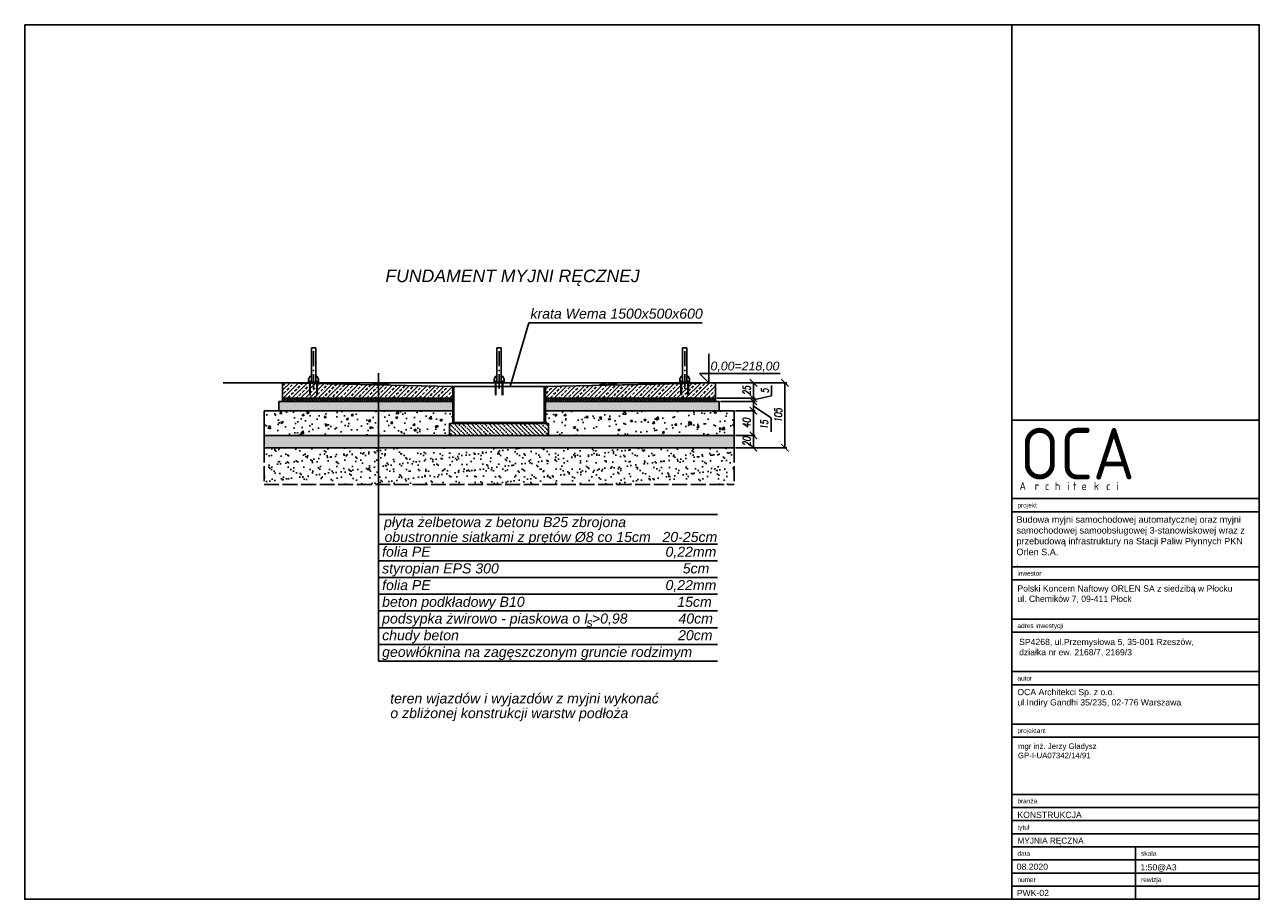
# Model space of a CAD drawing. Extents: x 0 to 4029, y 0 to 1415.
# Tile 1 of 4: x 0 to 1996, y 0 to 1415. Entities that reach past the tile are written whole.
import ezdxf

# ---------------------------------------------------------------- set-up
doc = ezdxf.new("R2010")
doc.units = 0
doc.header["$LTSCALE"] = 2
doc.header["$MEASUREMENT"] = 0
doc.linetypes.add('ACAD_ISO02W100', pattern=[15, 12, -3])
doc.linetypes.add('ACAD_ISO10W100', pattern=[18.5, 12, -3, 0.5, -3])
doc.layers.get('0').update_dxf_attribs({"linetype": 'CONTINUOUS'})
doc.layers.get('DEFPOINTS').update_dxf_attribs({"linetype": 'CONTINUOUS'})
for name, color, linetype in [('05 - tekst', 1, 'CONTINUOUS'), ('05-grafika', 251, 'CONTINUOUS'), ('100_rzut', 3, 'CONTINUOUS'), ('CIENKIE', 6, 'CONTINUOUS'), ('GRUBE', 2, 'CONTINUOUS'), ('OCA a1 architektura$0$05-tekst', 1, 'CONTINUOUS'), ('OSIE', 1, 'ACAD_ISO10W100'), ('PRZERYWANE', 4, 'ACAD_ISO02W100'), ('WYMIARY', 3, 'CONTINUOUS')]:
    doc.layers.add(name, color=color, linetype=linetype)
doc.styles.add('N', font='simplex.shx', dxfattribs={"width": 0.75, "oblique": 10})
doc.styles.add('OCA a1 architektura$0$ramka1-1', font='arial.ttf', dxfattribs={"height": 2})
doc.styles.add('ramka1-1', font='arial.ttf', dxfattribs={"height": 2})
doc.styles.add('STYLE1', font='ariali.ttf')
doc.dimstyles.get("Standard").update_dxf_attribs({"dimtxt": 0.18, "dimasz": 0.18, "dimexe": 0.18, "dimexo": 0.0625, "dimgap": 0.09, "dimtad": 0, "dimtih": 1, "dimtoh": 1, "dimdec": 4, "dimzin": 0, "dimdsep": 46, "dimtxsty": 'Standard', "dimcen": 0.09, "dimadec": 0, "dimazin": 0, "dimtfac": 1, "dimtdec": 4, "dimtofl": 0, "dimtmove": 0, "dimatfit": 3, "dimfxl": 1, "dimtolj": 1, "dimtzin": 0, "dimarcsym": 0})
pattern_1 = [(135, (-10074.921, -701.975), (-9.7227182, 2.6516504), [12.5, -2.5, 0, -2.5])]

# ---------------------------------------------------------------- blocks, each defined once
blk = doc.blocks.new('_ArchTick')
at = {"layer": 'WYMIARY', "color": 0, "const_width": 0.15}
blk.add_lwpolyline([(-0.5, -0.5), (0.5, 0.5)], dxfattribs=at)
blk = doc.blocks.new('*D116')
at = {"layer": 'DEFPOINTS', "color": 0}
for p in [(1147, 750.5), (1178.2, 750.5), (1147, 730.5)]:
    blk.add_point(p, dxfattribs=at)
at = {"layer": 'WYMIARY', "color": 3, "lineweight": -2}
for p, q in [((1149, 750.5), (1181.2, 750.5)), ((1178.2, 730.5), (1178.2, 750.5)), ((1149, 730.5), (1181.2, 730.5))]:
    blk.add_line(p, q, dxfattribs=at)
at = {"layer": 'WYMIARY', "color": 3, "lineweight": -2, "xscale": 12, "yscale": 12, "zscale": 12}
for p, rotation in [((1178.2, 750.5), 90), ((1178.2, 730.5), 270)]:
    blk.add_blockref('_ArchTick', p, dxfattribs=dict(at, rotation=rotation))
at = {"layer": 'WYMIARY', "color": 3, "insert": (1167.2, 740.5), "char_height": 12, "attachment_point": 5, "rotation": 90, "style": 'N'}
blk.add_mtext('20', dxfattribs=at)
blk = doc.blocks.new('*D117')
at = {"layer": 'DEFPOINTS', "color": 0}
for p in [(1147, 790.5), (1178.2, 790.5), (1147, 750.5)]:
    blk.add_point(p, dxfattribs=at)
at = {"layer": 'WYMIARY', "color": 3, "lineweight": -2}
for p, q in [((1149, 790.5), (1181.2, 790.5)), ((1178.2, 750.5), (1178.2, 790.5)), ((1149, 750.5), (1181.2, 750.5))]:
    blk.add_line(p, q, dxfattribs=at)
at = {"layer": 'WYMIARY', "color": 3, "lineweight": -2, "xscale": 12, "yscale": 12, "zscale": 12}
for p, rotation in [((1178.2, 790.5), 90), ((1178.2, 750.5), 270)]:
    blk.add_blockref('_ArchTick', p, dxfattribs=dict(at, rotation=rotation))
at = {"layer": 'WYMIARY', "color": 3, "insert": (1167.2, 770.5), "char_height": 12, "attachment_point": 5, "rotation": 90, "style": 'N'}
blk.add_mtext('40', dxfattribs=at)
blk = doc.blocks.new('*D118')
at = {"layer": 'DEFPOINTS', "color": 0}
for p in [(1123, 805.5), (1178.2, 805.5), (1147, 790.5)]:
    blk.add_point(p, dxfattribs=at)
at = {"layer": 'WYMIARY', "color": 3, "lineweight": -2}
for p, q in [((1125, 805.5), (1181.2, 805.5)), ((1178.2, 790.5), (1178.2, 805.5)), ((1149, 790.5), (1181.2, 790.5)), ((1178.2, 798), (1206.7, 778.8)), ((1206.7, 778.8), (1206.7, 756.4))]:
    blk.add_line(p, q, dxfattribs=at)
at = {"layer": 'WYMIARY', "color": 3, "lineweight": -2, "xscale": 12, "yscale": 12, "zscale": 12}
for p, rotation in [((1178.2, 805.5), 90), ((1178.2, 790.5), 270)]:
    blk.add_blockref('_ArchTick', p, dxfattribs=dict(at, rotation=rotation))
at = {"layer": 'WYMIARY', "color": 3, "insert": (1195.7, 767.6), "char_height": 12, "attachment_point": 5, "rotation": 90, "style": 'N'}
blk.add_mtext('15', dxfattribs=at)
blk = doc.blocks.new('*D119')
at = {"layer": 'DEFPOINTS', "color": 0}
for p in [(1117, 810.5), (1123, 805.5), (1178.2, 810.5)]:
    blk.add_point(p, dxfattribs=at)
at = {"layer": 'WYMIARY', "color": 3, "lineweight": -2}
for p, q in [((1178.2, 810.5), (1178.2, 822.5)), ((1207.4, 814.3), (1207.4, 831.2)), ((1119, 810.5), (1181.2, 810.5)), ((1125, 805.5), (1181.2, 805.5)), ((1178.2, 808), (1207.4, 814.3)), ((1178.2, 805.5), (1178.2, 810.5)), ((1178.2, 805.5), (1178.2, 810.5)), ((1178.2, 805.5), (1178.2, 793.5))]:
    blk.add_line(p, q, dxfattribs=at)
at = {"layer": 'WYMIARY', "color": 3, "lineweight": -2, "xscale": 12, "yscale": 12, "zscale": 12}
for p, rotation in [((1178.2, 810.5), 270), ((1178.2, 805.5), 90)]:
    blk.add_blockref('_ArchTick', p, dxfattribs=dict(at, rotation=rotation))
at = {"layer": 'WYMIARY', "color": 3, "insert": (1196.4, 822.7), "char_height": 12, "attachment_point": 5, "rotation": 90, "style": 'N'}
blk.add_mtext('5', dxfattribs=at)
blk = doc.blocks.new('*D120')
at = {"layer": 'DEFPOINTS', "color": 0}
for p in [(1130.5, 835.5), (1178.2, 835.5), (1117, 810.5)]:
    blk.add_point(p, dxfattribs=at)
at = {"layer": 'WYMIARY', "color": 3, "lineweight": -2}
for p, q in [((1132.5, 835.5), (1181.2, 835.5)), ((1178.2, 810.5), (1178.2, 835.5)), ((1119, 810.5), (1181.2, 810.5))]:
    blk.add_line(p, q, dxfattribs=at)
at = {"layer": 'WYMIARY', "color": 3, "lineweight": -2, "xscale": 12, "yscale": 12, "zscale": 12}
for p, rotation in [((1178.2, 835.5), 90), ((1178.2, 810.5), 270)]:
    blk.add_blockref('_ArchTick', p, dxfattribs=dict(at, rotation=rotation))
at = {"layer": 'WYMIARY', "color": 3, "insert": (1167.2, 823), "char_height": 12, "attachment_point": 5, "rotation": 90, "style": 'N'}
blk.add_mtext('25', dxfattribs=at)
blk = doc.blocks.new('*D121')
at = {"layer": 'DEFPOINTS', "color": 0}
for p in [(1152.9, 835.5), (1229.1, 835.5), (1160.6, 730.5)]:
    blk.add_point(p, dxfattribs=at)
at = {"layer": 'WYMIARY', "color": 3, "lineweight": -2}
for p, q in [((1154.9, 835.5), (1232.1, 835.5)), ((1229.1, 730.5), (1229.1, 835.5)), ((1162.6, 730.5), (1232.1, 730.5))]:
    blk.add_line(p, q, dxfattribs=at)
at = {"layer": 'WYMIARY', "color": 3, "lineweight": -2, "xscale": 12, "yscale": 12, "zscale": 12}
for p, rotation in [((1229.1, 835.5), 90), ((1229.1, 730.5), 270)]:
    blk.add_blockref('_ArchTick', p, dxfattribs=dict(at, rotation=rotation))
at = {"layer": 'WYMIARY', "color": 3, "insert": (1218.1, 783), "char_height": 12, "attachment_point": 5, "rotation": 90, "style": 'N'}
blk.add_mtext('105', dxfattribs=at)

msp = doc.modelspace()

# ---------------------------------------------------------------- hatches: boundary and pattern name
at = {"layer": 'CIENKIE'}
h = msp.add_hatch(dxfattribs=at)
h.set_pattern_fill('ANSI33', color=256, scale=40, style=0)
h.set_pattern_definition([(45, (-10074.921, -701.975), (-7.071068, 7.071068), []), (45, (-10067.85, -701.975), (-7.071068, 7.071068), [5, -2.5])])
h.paths.add_polyline_path([(572.14, 810.54), (572.14, 832.15), (473.09, 834.31), (473.09, 815.58), (472.19, 815.58), (472.19, 834.33), (461.79, 834.56), (461.79, 815.58), (460.89, 815.58), (460.89, 834.58), (416.99, 835.54), (416.99, 810.54)])
h.paths.add_polyline_path([(691.99, 810.54), (691.99, 829.54), (572.14, 832.15), (572.14, 810.54)])
h.paths.add_polyline_path([(1116.99, 810.54), (1116.99, 835.54), (841.99, 829.54), (841.99, 810.54)])
h = msp.add_hatch(dxfattribs=at)
h.set_pattern_fill('ANSI36', color=256, scale=40, angle=90, style=0)
h.set_pattern_definition(pattern_1)
h.paths.add_polyline_path([(410.99, 805.54), (410.99, 790.54), (572.14, 790.54), (572.14, 805.54)])
h.paths.add_polyline_path([(691.99, 790.54), (691.99, 805.54), (572.14, 805.54), (572.14, 790.54)])
h.paths.add_polyline_path([(1122.99, 790.54), (1122.99, 805.54), (841.99, 805.54), (841.99, 790.54)])
h = msp.add_hatch(dxfattribs=at)
h.set_pattern_fill('ANSI37', color=256, scale=20, style=0)
h.set_pattern_definition([(45, (-10074.9212, -701.975), (-1.76776695, 1.76776695), []), (135, (-10074.9212, -701.975), (-1.76776695, -1.76776695), [])])
h.paths.add_polyline_path([(572.14, 805.54), (572.14, 810.54), (416.99, 810.54), (416.99, 805.54)])
h.paths.add_polyline_path([(691.99, 805.54), (691.99, 810.54), (572.14, 810.54), (572.14, 805.54)])
h.paths.add_polyline_path([(1116.99, 805.54), (1116.99, 810.54), (841.99, 810.54), (841.99, 805.54)])
h = msp.add_hatch(dxfattribs=at)
h.set_pattern_fill('AR-CONC', color=256, scale=5, style=0)
h.set_pattern_definition([(50, (-10074.92, -701.975), (35.86301, -3.13761), [3.75, -41.25]), (355, (-10074.92, -701.975), (-6.93757, 37.60961), [3, -33]), (100.4514, (-10071.933, -702.237), (28.92547, 34.47198), [3.18701, -35.0571]), (46.1842, (-10074.92, -691.975), (53.36205, -8.27595), [5.625, -61.875]), (96.6356, (-10070.474, -692.665), (46.73314, 48.7059), [4.78051, -52.58565]), (351.1842, (-10074.92, -691.975), (46.7331, 48.70593), [4.5, -49.5]), (21, (-10069.92, -694.475), (29.84535, -20.130945), [3.75, -41.25]), (326, (-10069.92, -694.475), (12.16577, 36.2575), [3, -33]), (71.4514, (-10067.434, -696.153), (42.01113, 16.12652), [3.18701, -35.0571]), (37.5, (-10074.921, -701.975), (0.607993, 16.644693), [0, -32.6, 0, -33.5, 0, -33.125]), (7.5, (-10074.921, -701.975), (13.153477, 19.720586), [0, -19.1, 0, -31.85, 0, -12.625]), (327.5, (-10086.071, -701.975), (26.691122, -1.127744), [0, -12.5, 0, -39, 0, -51.75]), (317.5, (-10091.071, -701.975), (29.15931, 5.00525), [0, -16.25, 0, -25.9, 0, -36.75])])
h.paths.add_polyline_path([(410.99, 790.54), (386.99, 790.54), (386.99, 750.54), (572.14, 750.54), (572.14, 790.54)])
h.paths.add_polyline_path([(572.14, 790.54), (572.14, 750.54), (686.99, 750.54), (686.99, 769.54), (691.99, 769.54), (691.99, 790.54)])
h.paths.add_polyline_path([(841.99, 790.54), (841.99, 769.54), (846.99, 769.54), (846.99, 750.54), (1146.99, 750.54), (1146.99, 790.54), (1122.99, 790.54)])
h = msp.add_hatch(dxfattribs=at)
h.set_pattern_fill('ANSI36', color=256, scale=40, angle=90, style=0)
h.set_pattern_definition(pattern_1)
h.paths.add_polyline_path([(691.99, 769.54), (686.99, 769.54), (686.99, 750.54), (846.99, 750.54), (846.99, 769.54), (841.99, 769.54)])
h = msp.add_hatch(dxfattribs=at)
h.set_pattern_fill('ANSI36', color=256, scale=40, style=0)
h.set_pattern_definition([(45, (-10074.921, -701.975), (2.6516504, 9.7227182), [12.5, -2.5, 0, -2.5])])
h.paths.add_polyline_path([(1146.99, 730.54), (1146.99, 750.54), (572.14, 750.54), (572.14, 730.54)])
h.paths.add_polyline_path([(386.99, 750.54), (386.99, 730.54), (572.14, 730.54), (572.14, 750.54)])
h = msp.add_hatch(dxfattribs=at)
h.set_pattern_fill('AR-SAND', color=256, scale=10, style=0)
h.set_pattern_definition([(37.5, (-10074.921, -701.975), (-0.629934, 19.268238), [0, -15.2, 0, -17, 0, -16.25]), (7.5, (-10074.92, -701.975), (17.697767, 28.22146), [0, -8.2, 0, -13.7, 0, -5.25]), (327.5, (-10087.221, -701.975), (31.141419, 0.05659), [0, -5, 0, -18, 0, -23.5]), (317.5, (-10087.22, -701.975), (30.061266, 8.776756), [0, -2.5, 0, -11.8, 0, -13.5])])
h.paths.add_polyline_path([(386.99, 730.54), (386.99, 671.24), (572.14, 671.24), (572.14, 730.54)])
h.paths.add_polyline_path([(572.14, 730.54), (572.14, 671.24), (1146.99, 671.24), (1146.99, 730.54)])

# ---------------------------------------------------------------- linework, layer by layer
for p, q in [((463.49, 836.54), (463.49, 892.29)), ((463.49, 836.54), (463.49, 892.29)), ((470.49, 836.54), (470.49, 892.29)), ((470.49, 892.29), (470.49, 836.54)), ((763.49, 836.54), (763.49, 892.29)), ((770.49, 836.54), (770.49, 892.29)), ((1063.49, 836.54), (1063.49, 892.29)), ((1063.49, 892.29), (1063.49, 836.54)), ((1070.49, 836.54), (1070.49, 892.29)), ((416.99, 835.54), (691.99, 829.54)), ((416.99, 835.54), (1116.99, 835.54)), ((691.99, 829.54), (416.99, 835.54)), ((416.99, 835.54), (416.99, 805.54)), ((561.09, 833.11), (588.98, 833.11)), ((588.98, 833.11), (577.17, 835.09)), ((691.99, 829.54), (841.99, 829.54)), ((841.99, 829.54), (691.99, 829.54)), ((691.99, 829.54), (691.99, 822.28)), ((691.99, 829.54), (691.99, 769.54)), ((691.99, 829.54), (693.99, 829.54)), ((691.99, 815.54), (691.99, 829.54)), ((693.99, 829.54), (693.99, 771.54)), ((839.99, 771.54), (839.99, 829.54)), ((839.99, 829.54), (839.99, 827.54)), ((839.99, 829.54), (841.99, 829.54)), ((841.99, 829.54), (1116.99, 835.54)), ((841.99, 829.54), (1116.99, 835.54)), ((841.99, 769.54), (841.99, 829.54)), ((841.99, 829.54), (841.99, 815.54)), ((841.99, 810.54), (841.99, 829.54)), ((929.07, 832.19), (940.58, 835.28)), ((958, 833.39), (929.07, 832.19)), ((1116.99, 835.54), (1116.99, 805.54)), ((410.99, 805.54), (691.99, 805.54)), ((410.99, 805.54), (410.99, 790.54)), ((416.99, 810.54), (691.99, 810.54)), ((841.99, 810.54), (1116.99, 810.54)), ((841.99, 805.54), (1122.99, 805.54)), ((1122.99, 805.54), (1122.99, 790.54)), ((410.99, 790.54), (386.99, 790.54)), ((386.99, 790.54), (386.99, 730.54)), ((691.99, 790.54), (410.99, 790.54)), ((1122.99, 790.54), (841.99, 790.54)), ((1122.99, 790.54), (1146.99, 790.54)), ((1146.99, 790.54), (1146.99, 730.54)), ((691.99, 769.54), (686.99, 769.54)), ((686.99, 769.54), (686.99, 750.54)), ((691.99, 769.54), (766.99, 769.54)), ((693.99, 771.54), (839.99, 771.54)), ((766.99, 769.54), (841.99, 769.54)), ((839.99, 771.54), (839.99, 771.54)), ((841.99, 769.54), (846.99, 769.54)), ((846.99, 769.54), (846.99, 750.54)), ((1146.99, 750.54), (386.99, 750.54)), ((686.99, 750.54), (846.99, 750.54)), ((1146.99, 730.54), (386.99, 730.54))]:
    msp.add_line(p, q)
msp.add_lwpolyline([(691.99, 829.54), (693.99, 829.54), (693.99, 771.54), (839.99, 771.54), (839.99, 829.54), (841.99, 829.54), (841.99, 769.54), (691.99, 769.54), (691.99, 829.54)])
at = {"layer": '05 - tekst'}
msp.add_lwpolyline([(1596.01, 0), (1996.01, 0)], dxfattribs=at)
at = {"layer": '05-grafika'}
msp.add_lwpolyline([(0, 1415), (1996.01, 1415), (1996.01, 0), (0, 0)], close=True, dxfattribs=at)
for points in [[(1596.01, 0), (1596.01, 1415), (1996.01, 1415), (1996.01, 0), (1596.01, 0)], [(1596.01, 775.43), (1996.01, 775.43)], [(1596.01, 648.22), (1996.01, 648.22)], [(1596.01, 627.01), (1996.01, 627.01)], [(1596.01, 538.06), (1996.01, 538.06)], [(1596.01, 516.85), (1996.01, 516.85)], [(1596.01, 453.22), (1996.01, 453.22)], [(1596.01, 432), (1996.01, 432)], [(1596.01, 368.37), (1996.01, 368.37)], [(1596.01, 347.15), (1996.01, 347.15)], [(1596.01, 323.93), (1596.01, 14.74)], [(1596.01, 283.52), (1996.01, 283.52)], [(1596.01, 262.31), (1996.01, 262.31)], [(1596.01, 169.7), (1996.01, 169.7)], [(1596.01, 148.48), (1996.01, 148.48)], [(1596.01, 127.27), (1996.01, 127.27)], [(1596.01, 106.06), (1996.01, 106.06)], [(1596.01, 84.85), (1996.01, 84.85)], [(1796.01, 84.85), (1796.01, 0)], [(1596.01, 63.64), (1996.01, 63.64)], [(1596.01, 63.64), (1996.01, 63.64)], [(1596.01, 42.42), (1996.01, 42.42)], [(1596.01, 21.21), (1996.01, 21.21)], [(1596.01, 21.21), (1996.01, 21.21)], [(1596.01, 0), (1996.01, 0)]]:
    msp.add_lwpolyline(points, dxfattribs=at)
at = {"layer": 'CIENKIE'}
for p, q in [((461.49, 846.54), (458.99, 841.54)), ((461.49, 846.54), (458.99, 841.54)), ((458.99, 836.54), (458.99, 841.54)), ((461.31, 839.16), (461.31, 815.58)), ((461.49, 846.54), (463.49, 846.54)), ((463.49, 846.54), (461.49, 846.54)), ((463.49, 836.54), (463.49, 846.54)), ((472.49, 846.54), (470.49, 846.54)), ((470.49, 846.54), (472.49, 846.54)), ((472.49, 846.54), (474.99, 841.54)), ((472.49, 846.54), (474.99, 841.54)), ((472.61, 839.17), (472.61, 815.58)), ((474.99, 836.54), (474.99, 841.54)), ((761.49, 846.54), (758.99, 841.54)), ((761.49, 846.54), (758.99, 841.54)), ((758.99, 836.54), (758.99, 841.54)), ((758.99, 836.54), (758.99, 841.54)), ((761.32, 839.19), (761.32, 815.61)), ((761.49, 846.54), (763.49, 846.54)), ((763.49, 846.54), (761.49, 846.54)), ((772.49, 846.54), (770.49, 846.54)), ((770.49, 846.54), (772.49, 846.54)), ((772.48, 839.16), (772.48, 815.58)), ((772.49, 846.54), (774.99, 841.54)), ((772.49, 846.54), (774.99, 841.54)), ((774.99, 836.54), (774.99, 841.54)), ((774.99, 836.54), (774.99, 841.54)), ((1061.49, 846.54), (1058.99, 841.54)), ((1061.49, 846.54), (1058.99, 841.54)), ((1058.99, 836.54), (1058.99, 841.54)), ((1058.99, 836.54), (1058.99, 841.54)), ((1061.43, 839.18), (1061.43, 815.59)), ((1061.49, 846.54), (1063.49, 846.54)), ((1072.49, 846.54), (1070.49, 846.54)), ((1072.49, 846.54), (1074.99, 841.54)), ((1072.56, 839.18), (1072.56, 815.59)), ((1074.99, 841.54), (1074.99, 836.54)), ((457.99, 835.54), (457.99, 836.54)), ((457.99, 836.54), (475.99, 836.54)), ((460.31, 836.62), (460.32, 837.42)), ((460.31, 836.62), (460.82, 836.62)), ((460.35, 836.62), (460.35, 836.58)), ((462.32, 836.57), (460.35, 836.58)), ((460.35, 836.58), (460.89, 836.58)), ((462.15, 837.52), (460.54, 837.52)), ((460.82, 836.62), (460.83, 837.42)), ((460.82, 836.62), (461.85, 836.62)), ((460.89, 836.58), (460.89, 815.58)), ((460.97, 832.23), (460.97, 815.58)), ((461.71, 832.23), (461.71, 815.58)), ((462.32, 836.57), (461.79, 836.58)), ((461.79, 836.58), (461.79, 815.58)), ((463.49, 836.54), (461.79, 836.54)), ((461.85, 836.62), (461.86, 837.42)), ((461.85, 836.62), (462.36, 836.61)), ((462.32, 836.61), (462.32, 836.57)), ((462.36, 836.61), (462.37, 837.41)), ((471.62, 836.62), (471.62, 837.42)), ((471.62, 836.62), (472.13, 836.62)), ((471.66, 836.62), (471.66, 836.58)), ((473.63, 836.58), (471.66, 836.58)), ((471.66, 836.58), (472.19, 836.58)), ((473.45, 837.52), (471.84, 837.52)), ((472.13, 836.62), (472.13, 837.42)), ((472.13, 836.62), (473.16, 836.62)), ((472.19, 836.58), (472.19, 815.58)), ((472.27, 832.24), (472.27, 815.58)), ((473.01, 832.24), (473.01, 815.58)), ((473.63, 836.58), (473.09, 836.58)), ((473.09, 836.58), (473.09, 815.58)), ((473.16, 836.62), (473.16, 837.42)), ((473.16, 836.62), (473.67, 836.62)), ((473.63, 836.62), (473.63, 836.58)), ((473.67, 836.62), (473.67, 837.42)), ((475.99, 836.54), (474.99, 836.54)), ((475.99, 836.54), (475.99, 835.54)), ((757.99, 835.54), (757.99, 836.54)), ((757.99, 836.54), (775.99, 836.54)), ((760.32, 836.65), (760.33, 837.45)), ((760.32, 836.65), (760.83, 836.65)), ((760.36, 836.65), (760.36, 836.61)), ((762.33, 836.61), (760.36, 836.61)), ((760.36, 836.61), (760.9, 836.61)), ((762.16, 837.55), (760.55, 837.55)), ((760.83, 836.65), (760.84, 837.45)), ((760.83, 836.65), (761.86, 836.65)), ((760.9, 836.61), (760.9, 815.61)), ((760.98, 832.26), (760.98, 815.61)), ((761.72, 832.26), (761.72, 815.61)), ((762.33, 836.61), (761.8, 836.61)), ((761.8, 836.61), (761.8, 815.61)), ((761.86, 836.65), (761.87, 837.45)), ((761.86, 836.65), (762.37, 836.65)), ((762.33, 836.65), (762.33, 836.61)), ((762.37, 836.65), (762.38, 837.45)), ((764.03, 835.54), (769.99, 835.54)), ((769.99, 835.54), (766.99, 835.54)), ((766.99, 835.54), (766.99, 834.1)), ((771.49, 836.62), (771.49, 837.42)), ((771.49, 836.62), (772, 836.62)), ((771.53, 836.62), (771.53, 836.58)), ((773.5, 836.58), (771.53, 836.58)), ((771.53, 836.58), (772.06, 836.58)), ((773.32, 837.52), (771.71, 837.52)), ((772, 836.62), (772, 837.42)), ((772, 836.62), (773.03, 836.62)), ((772.06, 836.58), (772.06, 815.58)), ((772.14, 832.24), (772.06, 832.3)), ((772.06, 832.24), (772.96, 832.23)), ((772.06, 832.24), (772.51, 832.24)), ((772.14, 832.24), (772.14, 815.58)), ((772.88, 832.23), (772.96, 832.29)), ((772.88, 832.23), (772.88, 815.58)), ((773.5, 836.58), (772.96, 836.58)), ((772.96, 836.58), (772.96, 815.58)), ((773.03, 836.62), (773.03, 837.42)), ((773.03, 836.62), (773.54, 836.62)), ((773.5, 836.62), (773.5, 836.58)), ((773.54, 836.62), (773.54, 837.42)), ((775.99, 836.54), (775.99, 835.54)), ((1057.99, 835.54), (1057.99, 836.54)), ((1057.99, 836.54), (1075.99, 836.54)), ((1060.44, 836.64), (1060.44, 837.44)), ((1060.44, 836.64), (1060.95, 836.63)), ((1060.48, 836.64), (1060.48, 836.6)), ((1062.45, 836.59), (1060.48, 836.6)), ((1060.48, 836.6), (1061.02, 836.6)), ((1062.27, 837.53), (1060.66, 837.53)), ((1060.95, 836.63), (1060.95, 837.43)), ((1060.95, 836.63), (1061.98, 836.63)), ((1061.02, 836.6), (1061.02, 815.6)), ((1062.45, 836.59), (1061.92, 836.59)), ((1061.92, 836.59), (1061.92, 815.59)), ((1061.98, 836.63), (1061.98, 837.43)), ((1061.98, 836.63), (1062.49, 836.63)), ((1062.45, 836.63), (1062.45, 836.59)), ((1062.49, 836.63), (1062.49, 837.43)), ((1071.5, 836.63), (1071.5, 837.43)), ((1072.01, 836.63), (1071.5, 836.63)), ((1071.54, 836.63), (1071.54, 836.59)), ((1071.54, 836.59), (1073.51, 836.6)), ((1071.54, 836.59), (1072.07, 836.59)), ((1071.72, 837.53), (1073.33, 837.53)), ((1072.01, 836.63), (1072.01, 837.43)), ((1073.04, 836.63), (1072.01, 836.63)), ((1072.07, 836.59), (1072.07, 815.59)), ((1073.51, 836.6), (1072.97, 836.6)), ((1072.97, 836.6), (1072.97, 815.6)), ((1073.04, 836.63), (1073.04, 837.43)), ((1073.55, 836.64), (1073.04, 836.63)), ((1073.51, 836.64), (1073.51, 836.6)), ((1073.55, 836.64), (1073.55, 837.44)), ((1075.99, 836.54), (1075.99, 835.54)), ((460.89, 815.58), (461.79, 815.58)), ((472.19, 815.58), (473.09, 815.58))]:
    msp.add_line(p, q, dxfattribs=at)
for centre, radius, start, end in [((460.57, 837.15), 0.371, 46.45411, 133.39323), ((461.34, 836.14), 1.38, 67.94637, 111.90097), ((462.11, 837.15), 0.371, 46.45411, 133.39323), ((471.87, 837.15), 0.371, 46.45411, 133.39323), ((472.64, 836.15), 1.38, 67.94637, 111.90097), ((473.41, 837.15), 0.371, 46.45411, 133.39323), ((760.58, 837.18), 0.371, 46.45411, 133.39323), ((761.35, 836.17), 1.38, 67.94637, 111.90097), ((762.12, 837.18), 0.371, 46.45411, 133.39323), ((771.74, 837.15), 0.371, 46.45411, 133.39323), ((772.51, 836.14), 1.38, 67.94637, 111.90097), ((773.28, 837.15), 0.371, 46.45411, 133.39323), ((1060.7, 837.17), 0.371, 46.45411, 133.39323), ((1061.47, 836.16), 1.38, 67.94637, 111.90097), ((1062.24, 837.16), 0.371, 46.45411, 133.39323), ((1071.75, 837.16), 0.371, 46.60677, 133.54589), ((1072.52, 836.16), 1.38, 68.09903, 112.05363), ((1073.29, 837.17), 0.371, 46.60677, 133.54589)]:
    msp.add_arc(centre, radius, start, end, dxfattribs=at)
at = {"layer": 'GRUBE'}
for p, q in [((321.05, 835.54), (416.99, 835.54)), ((1116.99, 835.54), (1212.94, 835.54))]:
    msp.add_line(p, q, dxfattribs=at)
at = {"layer": 'OSIE'}
for p, q in [((466.99, 825.75), (466.99, 892.29)), ((766.99, 825.75), (766.99, 892.29)), ((1066.99, 825.75), (1066.99, 892.29))]:
    msp.add_line(p, q, dxfattribs=at)
at = {"layer": 'PRZERYWANE'}
for p, q in [((463.49, 892.29), (470.49, 892.29)), ((763.49, 892.29), (770.49, 892.29)), ((1063.49, 892.29), (1070.49, 892.29)), ((386.99, 730.54), (386.99, 671.24)), ((1146.99, 730.54), (1146.99, 671.24)), ((386.99, 671.24), (1146.99, 671.24))]:
    msp.add_line(p, q, dxfattribs=at)
at = {"layer": 'WYMIARY'}
for p, q in [((815.06, 932.68), (784.98, 829.54)), ((815.06, 932.68), (1095.27, 932.68)), ((1106.16, 835.54), (1106.16, 882.75)), ((572.14, 851.37), (572.14, 385.41)), ((1090.89, 850.81), (1221.48, 850.81)), ((1106.16, 835.54), (1090.89, 850.81)), ((572.14, 622.4), (1120.12, 622.4)), ((572.14, 574.59), (1120.12, 574.59)), ((572.14, 547.57), (1120.12, 547.57)), ((572.14, 520.54), (1120.12, 520.54)), ((572.14, 493.51), (1120.12, 493.51)), ((572.14, 466.49), (1120.12, 466.49)), ((572.14, 439.46), (1120.12, 439.46)), ((572.14, 412.44), (1120.12, 412.44)), ((572.14, 385.41), (1120.12, 385.41))]:
    msp.add_line(p, q, dxfattribs=at)

# ---------------------------------------------------------------- texts
at = {"style": 'STYLE1'}
for s, height, p in [('FUNDAMENT MYJNI RĘCZNEJ', 20.3793, (583.18, 998.47, 0)), ('krata Wema 1500x500x600', 16.3035, (817.71, 939.36)), ('0,00=218,00', 14.2655, (1108.78, 855.63, 0)), ('płyta żelbetowa z betonu B25 zbrojona', 16.3035, (581.02, 602.13)), ('obustronnie siatkami z prętów %%C8 co 15cm   20-25cm', 16.3035, (581.75, 578.08)), ('folia PE                                                            0,22mm', 16.3035, (577.87, 554.25)), ('styropian EPS 300                                               5cm', 16.3035, (577.87, 527.23)), ('folia PE                                                            0,22mm', 16.3035, (577.87, 500.2)), ('beton podkładowy B10                                       15cm', 16.3035, (577.87, 473.18)), ('podsypka żwirowo - piaskowa o I >0,98             40cm', 16.3035, (577.87, 446.15)), ('s', 14.27, (908.29, 440.49)), ('chudy beton                                                        20cm', 16.3035, (577.87, 419.12)), ('geowłóknina na zagęszczonym gruncie rodzimym', 16.3035, (577.87, 392.1)), ('teren wjazdów i wyjazdów z myjni wykonać ', 16.3035, (590.94, 316.87)), ('o zbliżonej konstrukcji warstw podłoża', 16.3035, (591.13, 293.09))]:
    msp.add_text(s, height=height, dxfattribs=at).set_placement(p)
at = {"layer": '05 - tekst', "width": 297.4278, "attachment_point": 1, "style": 'ramka1-1'}
for s, insert, char_height in [('{\\Fisocp|c0;\\H8.333x;OCA}', (1608.99, 762.59), 10), ('{\\Fisocp|c238;\\T2.35;Architekci}', (1608.33, 675.06), 13), ('projekt', (1604.93, 641.37), 7.5), ('{\\fArial|b0|i0|c238|p34;i}nwestor', (1604.93, 531.21), 7.5), ('{\\fArial|b0|i0|c238|p34;adres inwestycji}', (1604.93, 446.36), 7.5), ('{\\fArial|b0|i0|c238|p34;a}utor', (1604.93, 361.51), 7.5), ('\\A1;OCA Architekci Sp. z o.o.\\Pul.Indiry Gandhi 35/235, 02-776 Warszawa', (1604.93, 340.3), 10), ('{\\fArial|b0|i0|c238|p34;projektant}', (1604.93, 276.66), 7.5), ('{\\fArial|b0|i0|c238|p34;branża}', (1604.93, 162.84), 7.5), ('KONSTRUKCJA', (1604.93, 141.63), 10), ('{\\fArial|b0|i0|c238|p34;tytuł}', (1604.93, 120.42), 7.5), ('{\\fArial|b0|i0|c238|p34;data}', (1604.93, 77.99), 7.5), ('{\\fArial|b0|i0|c238|p34;skala}', (1804.93, 77.99), 7.5), ('{\\fArial|b0|i0|c238|p34;numer}', (1604.93, 35.57), 7.5), ('rewizja', (1804.93, 35.57), 7.5)]:
    msp.add_mtext(s, dxfattribs=dict(at, insert=insert, char_height=char_height))
at = {"layer": '100_rzut', "attachment_point": 1, "style": 'OCA a1 architektura$0$ramka1-1'}
for s, insert, char_height, width in [('{\\H1.05x;Budowa myjni samochodowej automatycznej oraz myjni samochodowej samoobsługowej 3-stanowiskowej wraz z \\H1.3533x; \\H0.73893x;przebudową infrastruktury na Stacji Paliw Płynnych PKN \\H1.2505x; \\H0.79965x;Orlen S.A. \\H1.292x; \\H0.77402x;\\P}.{\\H1.2738x; }', (1603.45, 619.75), 10, 383.477), ('{\\H1.1765x;\\C0;Polski Koncern Naftowy ORLEN SA z siedzibą w Płocku\\Pul. Chemików 7, 09-411 Płock\\H0.85x; }', (1604.88, 507.85), 8.5, 391.131), ('SP4268, ul.Przemysłowa 5, 35-001 Rzeszów, \\Pdziałka nr ew. 2168/7, 2169/3', (1607.71, 421.42), 10, 393.2955), ('MYJNIA RĘCZNA', (1605.1, 99.64), 9.5, 377.6226), ('08.2020', (1603.94, 57.76), 10, 297.4278), ('1:50@A3', (1803.82, 56.81), 10, 297.4278), ('PWK-02', (1603.94, 15.34), 10, 297.4278)]:
    msp.add_mtext(s, dxfattribs=dict(at, insert=insert, char_height=char_height, width=width))
at = {"layer": 'OCA a1 architektura$0$05-tekst', "insert": (1605.83, 252.23), "char_height": 9, "width": 297.4278, "attachment_point": 1, "style": 'OCA a1 architektura$0$ramka1-1'}
msp.add_mtext('mgr inż. Jerzy Gładysz\\P\\pxsm1.2;GP-I-UA07342/14/91', dxfattribs=at)

# ---------------------------------------------------------------- dimensions: what is measured, and where the dimension line sits
at = {"layer": 'WYMIARY'}
for base, p1, p2, override, picture, middle in [((1178.2, 835.54), (1116.99, 810.54), (1130.52, 835.54), {"dimtxt": 12, "dimasz": 12, "dimexe": 3, "dimexo": 2, "dimgap": 5, "dimtad": 1, "dimtih": 0, "dimtoh": 0, "dimdec": 1, "dimzin": 8, "dimdsep": 44, "dimtxsty": 'N', "dimblk": 'ArchTick', "dimcen": 2.5, "dimclrd": 3, "dimclre": 3, "dimclrt": 3, "dimtdec": 1, "dimtofl": 1, "dimtmove": 1, "dimtolj": 0, "dimtzin": 8}, '*D120', (1178.2, 823.04)), ((1178.2, 810.54), (1122.99, 805.54), (1116.99, 810.54), {"dimtxt": 12, "dimasz": 12, "dimexe": 3, "dimexo": 2, "dimgap": 5, "dimtad": 1, "dimtih": 0, "dimtoh": 0, "dimdec": 1, "dimzin": 8, "dimdsep": 44, "dimtxsty": 'N', "dimblk": 'ArchTick', "dimcen": 2.5, "dimclrd": 3, "dimclre": 3, "dimclrt": 3, "dimtdec": 1, "dimtofl": 1, "dimtmove": 1, "dimtolj": 0, "dimtzin": 8}, '*D119', (1207.41, 819.3)), ((1178.2, 805.54), (1146.99, 790.54), (1122.99, 805.54), {"dimtxt": 12, "dimasz": 12, "dimexe": 3, "dimexo": 2, "dimgap": 5, "dimtad": 1, "dimtih": 0, "dimtoh": 0, "dimdec": 1, "dimzin": 8, "dimdsep": 44, "dimtxsty": 'N', "dimblk": 'ArchTick', "dimcen": 2.5, "dimclrd": 3, "dimclre": 3, "dimclrt": 3, "dimtdec": 1, "dimtofl": 1, "dimtmove": 1, "dimtolj": 0, "dimtzin": 8}, '*D118', (1206.74, 773.82)), ((1178.2, 750.54), (1146.99, 730.54), (1146.99, 750.54), {"dimtxt": 12, "dimasz": 12, "dimexe": 3, "dimexo": 2, "dimgap": 5, "dimtad": 1, "dimtih": 0, "dimtoh": 0, "dimdec": 1, "dimzin": 8, "dimdsep": 44, "dimtxsty": 'N', "dimblk": 'ArchTick', "dimcen": 2.5, "dimclrd": 3, "dimclre": 3, "dimclrt": 3, "dimtdec": 1, "dimtofl": 1, "dimtolj": 0, "dimtzin": 8}, '*D116', (1178.2, 740.54))]:
    dim = msp.add_linear_dim(base=base, p1=p1, p2=p2, angle=90, dimstyle='Standard', override=override, dxfattribs=at)
    dim.commit()
    dim.dimension.update_dxf_attribs({"geometry": picture, "text_midpoint": middle, "dimtype": 160})
for base, p1, p2, override, picture, middle in [((1229.12, 835.54), (1160.63, 730.54), (1152.88, 835.54), {"dimtxt": 12, "dimasz": 12, "dimexe": 3, "dimexo": 2, "dimgap": 5, "dimtad": 1, "dimtih": 0, "dimtoh": 0, "dimdec": 1, "dimzin": 8, "dimdsep": 44, "dimtxsty": 'N', "dimblk": 'ArchTick', "dimcen": 2.5, "dimclrd": 3, "dimclre": 3, "dimclrt": 3, "dimtdec": 1, "dimtofl": 1, "dimtolj": 0, "dimtzin": 8}, '*D121', (1218.12, 783.04)), ((1178.2, 790.54), (1146.99, 750.54), (1146.99, 790.54), {"dimtxt": 12, "dimasz": 12, "dimexe": 3, "dimexo": 2, "dimgap": 5, "dimtad": 1, "dimtih": 0, "dimtoh": 0, "dimdec": 1, "dimzin": 8, "dimdsep": 44, "dimtxsty": 'N', "dimblk": 'ArchTick', "dimcen": 2.5, "dimclrd": 3, "dimclre": 3, "dimclrt": 3, "dimtdec": 1, "dimtofl": 1, "dimtmove": 1, "dimtolj": 0, "dimtzin": 8}, '*D117', (1167.2, 770.54))]:
    dim = msp.add_linear_dim(base=base, p1=p1, p2=p2, angle=90, dimstyle='Standard', override=override, dxfattribs=at)
    dim.commit()
    dim.dimension.update_dxf_attribs({"geometry": picture, "text_midpoint": middle})

doc.saveas('drawing.dxf')
